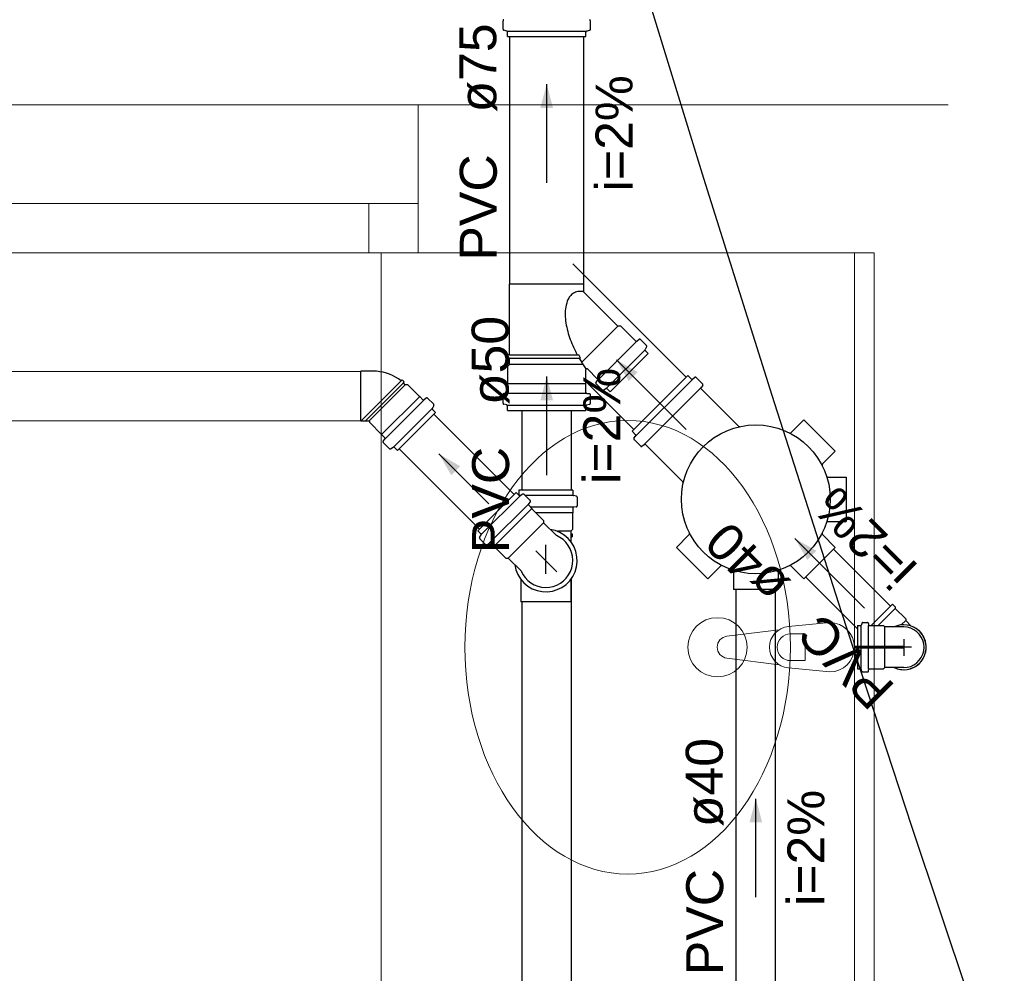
# Model space of a CAD drawing. Header units: millimetres. Extents: x -27714 to -5776, y 5810 to 9208.
# Tile 36 of 247: x -25608.6 to -25604.6, y 7031.42 to 7035.29. Entities that reach past the tile are written whole.
import ezdxf

# ---------------------------------------------------------------- set-up
doc = ezdxf.new("R2010")
doc.units = ezdxf.units.MM
for name, color, linetype, lineweight in [('CV-Condutos', 1, 'Continuous', 13), ('Nível 1', 2, 'Continuous', 60), ('TQ-Condutos', 3, 'Continuous', 30), ('TQ-Textos conduto', 7, 'Continuous', 25)]:
    doc.layers.add(name, color=color, linetype=linetype, lineweight=lineweight)
for name, color, linetype in [('CV-Sentido conduto', 9, 'Continuous'), ('HIDRO', 5, 'Continuous'), ('Simbolos', 5, 'Continuous'), ('Simbolos_int', 2, 'Continuous'), ('TEXTO', 7, 'Continuous'), ('TEXTO @ 100', 7, 'Continuous'), ('TEXTO @ 200', 7, 'Continuous'), ('TEXTO @ 25', 7, 'Continuous'), ('TQ-Sentido conduto', 9, 'Continuous')]:
    doc.layers.add(name, color=color, linetype=linetype)
doc.styles.add('Arial', font='arial.ttf')

# ---------------------------------------------------------------- blocks, each defined once
blk = doc.blocks.new('SIMBOLO NOMENCLATURA')
at = {"linetype": 'Continuous'}
blk.add_circle((-30, 0), 30, dxfattribs=at)
blk = doc.blocks.new('*U147')
at = {"layer": 'TEXTO @ 100', "linetype": 'Continuous', "xscale": 20, "yscale": 20, "zscale": 20}
blk.add_blockref('SIMBOLO NOMENCLATURA', (-25314.2283, 7009.9176), dxfattribs=at)
at = {"layer": 'TEXTO @ 200', "linetype": 'Continuous', "xscale": 40, "yscale": 40, "zscale": 40}
blk.add_blockref('SIMBOLO NOMENCLATURA', (-25314.2283, 7009.9176), dxfattribs=at)
at = {"layer": 'TEXTO @ 25', "linetype": 'Continuous', "xscale": 5, "yscale": 5, "zscale": 5}
blk.add_blockref('SIMBOLO NOMENCLATURA', (-25314.2283, 7009.9176), dxfattribs=at)
blk = doc.blocks.new('*U151')
at = {"layer": 'TEXTO @ 100', "linetype": 'Continuous', "xscale": 20, "yscale": 20, "zscale": 20}
blk.add_blockref('SIMBOLO NOMENCLATURA', (-25312.5642, 7079.2502), dxfattribs=at)
at = {"layer": 'TEXTO @ 200', "linetype": 'Continuous', "xscale": 40, "yscale": 40, "zscale": 40}
blk.add_blockref('SIMBOLO NOMENCLATURA', (-25312.5642, 7079.2502), dxfattribs=at)
at = {"layer": 'TEXTO @ 25', "linetype": 'Continuous', "xscale": 5, "yscale": 5, "zscale": 5}
blk.add_blockref('SIMBOLO NOMENCLATURA', (-25312.5642, 7079.2502), dxfattribs=at)
blk = doc.blocks.new('*U155')
at = {"layer": 'TEXTO @ 200', "linetype": 'Continuous', "xscale": 40, "yscale": 40, "zscale": 40}
blk.add_blockref('SIMBOLO NOMENCLATURA', (-23654.5269, 7584.9791), dxfattribs=at)
blk = doc.blocks.new('*U159')
at = {"layer": 'TEXTO @ 200', "linetype": 'Continuous', "xscale": 40, "yscale": 40, "zscale": 40}
blk.add_blockref('SIMBOLO NOMENCLATURA', (-23783.0676, 7189.4887), dxfattribs=at)

msp = doc.modelspace()

# ---------------------------------------------------------------- hatches: boundary and pattern name
at = {"layer": 'CV-Sentido conduto', "linetype": 'Continuous'}
msp.add_hatch(color=256, dxfattribs=at).paths.add_polyline_path([(-25606.8954, 7033.5279), (-25606.8454, 7033.4413), (-25606.8088, 7033.4779)])
at = {"layer": 'TQ-Sentido conduto', "linetype": 'Continuous'}
for points in [[(-25606.4582, 7035.028), (-25606.4841, 7034.9314), (-25606.4324, 7034.9314)], [(-25606.1754, 7033.9095), (-25606.1254, 7033.8229), (-25606.0888, 7033.8595)], [(-25606.4582, 7033.8415), (-25606.4841, 7033.7449), (-25606.4324, 7033.7449)], [(-25605.4511, 7033.1852), (-25605.4011, 7033.0986), (-25605.3645, 7033.1352)], [(-25605.6097, 7032.1296), (-25605.6356, 7032.033), (-25605.5838, 7032.033)]]:
    msp.add_hatch(color=256, dxfattribs=at).paths.add_polyline_path(points)

# ---------------------------------------------------------------- linework, layer by layer
at = {"color": 7, "linetype": 'Continuous', "lineweight": 0}
for p, q in [((-25606.9797, 7034.9438), (-25622.5885, 7034.9438)), ((-25606.9797, 7034.3438), (-25606.9797, 7034.9438)), ((-25604.8297, 7034.9438), (-25606.9797, 7034.9438)), ((-25606.9797, 7034.3438), (-25606.9797, 7034.9438)), ((-25606.9797, 7034.5438), (-25616.1797, 7034.5438)), ((-25607.1797, 7034.5438), (-25607.1797, 7034.3438)), ((-25607.1297, 7019.9038), (-25607.1297, 7034.3438)), ((-25605.2097, 7019.9038), (-25605.2097, 7034.3438)), ((-25605.1297, 7019.9038), (-25605.1297, 7034.3438))]:
    msp.add_line(p, q, dxfattribs=at)
at = {"color": 83, "linetype": 'Continuous', "lineweight": 0}
msp.add_lwpolyline([(-25618.0297, 7034.3438), (-25618.0297, 7013.5438), (-25605.1297, 7013.5438), (-25605.1297, 7034.3438)], close=True, dxfattribs=at)
at = {"color": 7, "linetype": 'Continuous', "lineweight": 0}
for points in [[(-25618.0297, 7034.3438), (-25605.1297, 7034.3438)], [(-25605.1297, 7034.3038), (-25605.1297, 7013.5438)]]:
    msp.add_lwpolyline(points, dxfattribs=at)
at = {"layer": 'CV-Condutos'}
for p, q in [((-25607.2121, 7033.8622), (-25615.2343, 7033.8622)), ((-25606.5899, 7033.3639), (-25606.9159, 7033.6898)), ((-25607.2121, 7033.6622), (-25615.2162, 7033.6622)), ((-25606.7313, 7033.2224), (-25607.0573, 7033.5484))]:
    msp.add_line(p, q, dxfattribs=at)
at = {"layer": 'CV-Sentido conduto'}
msp.add_lwpolyline([(-25606.6926, 7033.3251), (-25606.8954, 7033.5279)], dxfattribs=at)
at = {"layer": 'HIDRO', "linetype": 'Continuous', "lineweight": 0}
for p, q in [((-25605.4775, 7032.8278), (-25605.3097, 7032.8438)), ((-25605.7273, 7032.7882), (-25605.5156, 7032.8147)), ((-25605.4093, 7032.7982), (-25605.4688, 7032.7982)), ((-25605.4093, 7032.6894), (-25605.4093, 7032.7982)), ((-25605.5156, 7032.6729), (-25605.7273, 7032.6994)), ((-25605.4688, 7032.6894), (-25605.4093, 7032.6894)), ((-25605.3097, 7032.6438), (-25605.4775, 7032.6598))]:
    msp.add_line(p, q, dxfattribs=at)
msp.add_circle((-25605.7653, 7032.7438), 0.12, dxfattribs=at)
for centre, radius, start, end in [((-25605.3097, 7032.7438), 0.1, 270, 90), ((-25605.4699, 7032.7438), 0.0843, 95.1696, 264.8304), ((-25605.7217, 7032.7438), 0.0447, 97.1389, 262.8611), ((-25605.4688, 7032.7438), 0.0544, 90, 270)]:
    msp.add_arc(centre, radius, start, end, dxfattribs=at)
msp.add_ellipse((-25606.1297, 7032.7438), major_axis=(0, -0.92), ratio=0.717391, dxfattribs=at)
at = {"layer": 'Nível 1'}
msp.add_line((-25605.2097, 7032.7438), (-25605.0097, 7032.7438), dxfattribs=at)
at = {"layer": 'Simbolos'}
for p, q in [((-25606.6354, 7035.2502), (-25606.6354, 7035.2852)), ((-25606.281, 7035.2502), (-25606.281, 7035.2852)), ((-25606.6204, 7035.2431), (-25606.6325, 7035.2463)), ((-25606.6174, 7035.221), (-25606.6174, 7035.2392)), ((-25606.299, 7035.221), (-25606.299, 7035.2392)), ((-25606.2961, 7035.2431), (-25606.284, 7035.2463)), ((-25606.6174, 7035.221), (-25606.299, 7035.221)), ((-25606.6092, 7033.9297), (-25606.6092, 7034.2163)), ((-25606.3072, 7034.2163), (-25606.6092, 7034.2163)), ((-25606.3072, 7034.1847), (-25606.3072, 7034.2163)), ((-25606.1692, 7034.0467), (-25606.3072, 7034.1847)), ((-25606.1578, 7034.0467), (-25606.1692, 7034.0467)), ((-25606.0971, 7033.9859), (-25606.1578, 7034.0467)), ((-25606.0836, 7033.9925), (-25606.0917, 7033.9857)), ((-25606.0534, 7033.9674), (-25606.0782, 7033.9922)), ((-25606.0528, 7033.9626), (-25606.059, 7033.9519)), ((-25606.6092, 7033.9297), (-25606.6152, 7033.9292)), ((-25606.6152, 7033.9175), (-25606.6152, 7033.9292)), ((-25606.2007, 7033.7801), (-25606.046, 7033.9348)), ((-25606.046, 7033.9348), (-25606.0583, 7033.9471)), ((-25606.6164, 7033.8833), (-25606.6092, 7033.8905)), ((-25606.6164, 7033.8123), (-25606.6164, 7033.8833)), ((-25606.6092, 7033.9169), (-25606.6152, 7033.9175)), ((-25606.6092, 7033.8905), (-25606.6092, 7033.9169)), ((-25607.1623, 7033.8636), (-25607.2121, 7033.8636)), ((-25606.3, 7033.8123), (-25606.3, 7033.8698)), ((-25606.2518, 7033.8312), (-25606.2932, 7033.8726)), ((-25606.1118, 7033.6196), (-25605.8855, 7033.8459)), ((-25605.8855, 7033.8459), (-25605.8713, 7033.8317)), ((-25607.0488, 7033.8247), (-25607.0442, 7033.8286)), ((-25607.0359, 7033.8203), (-25607.0442, 7033.8286)), ((-25607.0398, 7033.8157), (-25607.0359, 7033.8203)), ((-25607.0324, 7033.8083), (-25607.0398, 7033.8157)), ((-25607.0222, 7033.8083), (-25607.0324, 7033.8083)), ((-25606.9747, 7033.7608), (-25607.0222, 7033.8083)), ((-25606.6174, 7033.7774), (-25606.6174, 7033.8113)), ((-25606.299, 7033.8113), (-25606.3, 7033.8123)), ((-25606.299, 7033.7774), (-25606.299, 7033.8113)), ((-25606.2584, 7033.8177), (-25606.2516, 7033.8258)), ((-25606.2333, 7033.7875), (-25606.2581, 7033.8123)), ((-25605.8577, 7033.8384), (-25605.8659, 7033.8315)), ((-25605.8523, 7033.8381), (-25605.8253, 7033.8112)), ((-25605.8251, 7033.8058), (-25605.832, 7033.7975)), ((-25606.9736, 7033.7608), (-25606.9747, 7033.7608)), ((-25606.9603, 7033.7476), (-25606.9736, 7033.7608)), ((-25606.6354, 7033.7335), (-25606.6354, 7033.7685)), ((-25606.6211, 7033.7734), (-25606.6318, 7033.7725)), ((-25606.2954, 7033.7734), (-25606.2847, 7033.7725)), ((-25606.281, 7033.7335), (-25606.281, 7033.7685)), ((-25606.2285, 7033.7869), (-25606.2178, 7033.7931)), ((-25606.2007, 7033.7801), (-25606.213, 7033.7924)), ((-25605.8317, 7033.7921), (-25605.68, 7033.6404)), ((-25606.9469, 7033.7541), (-25606.9549, 7033.7473)), ((-25606.9167, 7033.7291), (-25606.9414, 7033.7539)), ((-25606.916, 7033.7243), (-25606.9222, 7033.7136)), ((-25606.6204, 7033.7264), (-25606.6325, 7033.7297)), ((-25606.6174, 7033.7043), (-25606.6174, 7033.7225)), ((-25606.299, 7033.7043), (-25606.299, 7033.7225)), ((-25606.2961, 7033.7264), (-25606.284, 7033.7297)), ((-25606.9092, 7033.6965), (-25607.0639, 7033.5418)), ((-25606.9092, 7033.6965), (-25606.9215, 7033.7088)), ((-25606.6174, 7033.7043), (-25606.299, 7033.7043)), ((-25607.1798, 7033.6608), (-25607.2121, 7033.6608)), ((-25607.1758, 7033.6548), (-25607.1758, 7033.6569)), ((-25607.1283, 7033.6072), (-25607.1758, 7033.6548)), ((-25605.4664, 7033.6144), (-25605.4145, 7033.6663)), ((-25605.4664, 7033.6144), (-25605.4145, 7033.6663)), ((-25605.4145, 7033.6663), (-25605.2873, 7033.539)), ((-25605.4145, 7033.6663), (-25605.2873, 7033.539)), ((-25607.1283, 7033.6061), (-25607.1283, 7033.6072)), ((-25607.1151, 7033.5929), (-25607.1283, 7033.6061)), ((-25606.1118, 7033.6196), (-25606.0976, 7033.6054)), ((-25606.1043, 7033.5918), (-25606.0974, 7033.6)), ((-25607.1216, 7033.5794), (-25607.1148, 7033.5875)), ((-25607.0966, 7033.5492), (-25607.1213, 7033.574)), ((-25606.104, 7033.5864), (-25606.077, 7033.5594)), ((-25606.0716, 7033.5592), (-25606.0634, 7033.5661)), ((-25606.058, 7033.5658), (-25605.9063, 7033.4141)), ((-25607.0917, 7033.5486), (-25607.0811, 7033.5547)), ((-25607.0639, 7033.5418), (-25607.0763, 7033.5541)), ((-25605.3391, 7033.4871), (-25605.2873, 7033.539)), ((-25605.3391, 7033.4871), (-25605.2873, 7033.539)), ((-25605.3171, 7033.4338), (-25605.2437, 7033.4338)), ((-25605.3171, 7033.4338), (-25605.2437, 7033.4338)), ((-25605.2437, 7033.4338), (-25605.2437, 7033.2538)), ((-25605.2437, 7033.4338), (-25605.2437, 7033.2538)), ((-25606.5824, 7033.3714), (-25606.7371, 7033.2166)), ((-25606.5824, 7033.3714), (-25606.5701, 7033.359)), ((-25606.3524, 7033.3804), (-25606.5712, 7033.3804)), ((-25606.5712, 7033.3804), (-25606.5712, 7033.363)), ((-25606.5546, 7033.3646), (-25606.5653, 7033.3584)), ((-25606.5498, 7033.3639), (-25606.525, 7033.3391)), ((-25606.3524, 7033.3804), (-25606.3524, 7033.363)), ((-25606.5248, 7033.3337), (-25606.5315, 7033.3256)), ((-25606.5313, 7033.3202), (-25606.5181, 7033.307)), ((-25606.3375, 7033.356), (-25606.3494, 7033.3591)), ((-25606.3346, 7033.3521), (-25606.3346, 7033.317)), ((-25606.5181, 7033.307), (-25606.5181, 7033.3059)), ((-25606.5181, 7033.3059), (-25606.4706, 7033.2584)), ((-25606.3524, 7033.2894), (-25606.3532, 7033.2886)), ((-25606.3532, 7033.2886), (-25606.3532, 7033.2214)), ((-25606.3524, 7033.3081), (-25606.3524, 7033.2894)), ((-25606.3382, 7033.313), (-25606.3487, 7033.3121)), ((-25606.4706, 7033.2584), (-25606.4706, 7033.2482)), ((-25606.4706, 7033.2482), (-25606.4191, 7033.1967)), ((-25605.3171, 7033.2538), (-25605.2437, 7033.2538)), ((-25605.3171, 7033.2538), (-25605.2437, 7033.2538)), ((-25606.7371, 7033.2166), (-25606.7248, 7033.2043)), ((-25606.3532, 7033.2214), (-25606.3604, 7033.2142)), ((-25606.3604, 7033.2142), (-25606.3604, 7033.1728)), ((-25606.3604, 7033.2038), (-25606.3544, 7033.2033)), ((-25606.3544, 7033.2033), (-25606.3544, 7033.1916)), ((-25605.8803, 7033.2005), (-25605.9321, 7033.1487)), ((-25605.3391, 7033.2005), (-25605.2873, 7033.1487)), ((-25605.3391, 7033.2005), (-25605.2873, 7033.1487)), ((-25606.7303, 7033.1888), (-25606.7242, 7033.1995)), ((-25606.7297, 7033.184), (-25606.7049, 7033.1592)), ((-25606.6995, 7033.159), (-25606.6914, 7033.1658)), ((-25606.686, 7033.1655), (-25606.6728, 7033.1523)), ((-25606.3604, 7033.191), (-25606.3544, 7033.1916)), ((-25606.6728, 7033.1523), (-25606.6716, 7033.1523)), ((-25606.6716, 7033.1523), (-25606.6241, 7033.1048)), ((-25605.8049, 7033.0214), (-25605.9321, 7033.1487)), ((-25605.2873, 7033.1487), (-25605.4145, 7033.0214)), ((-25605.2873, 7033.1487), (-25605.4145, 7033.0214)), ((-25606.6241, 7033.1048), (-25606.614, 7033.1048)), ((-25606.614, 7033.1048), (-25606.5625, 7033.0533)), ((-25605.753, 7033.0732), (-25605.8049, 7033.0214)), ((-25605.6997, 7033.0512), (-25605.6997, 7032.9778)), ((-25605.6997, 7033.0512), (-25605.6997, 7032.9778)), ((-25605.5197, 7033.0512), (-25605.5197, 7032.9778)), ((-25605.5197, 7033.0512), (-25605.5197, 7032.9778)), ((-25605.4664, 7033.0732), (-25605.4145, 7033.0214)), ((-25605.4664, 7033.0732), (-25605.4145, 7033.0214)), ((-25606.5632, 7033.0192), (-25606.5632, 7032.9284)), ((-25606.3604, 7033.0192), (-25606.3604, 7032.9284)), ((-25605.5197, 7032.9778), (-25605.6997, 7032.9778)), ((-25605.5197, 7032.9778), (-25605.6997, 7032.9778)), ((-25605.0555, 7032.9186), (-25605.1421, 7032.832)), ((-25605.0555, 7032.9186), (-25605.0442, 7032.9073)), ((-25605.0442, 7032.9073), (-25605.0442, 7032.9016)), ((-25605.0442, 7032.9016), (-25605.0018, 7032.8592)), ((-25605.1798, 7032.8411), (-25605.1814, 7032.835)), ((-25605.1759, 7032.844), (-25605.1568, 7032.844)), ((-25605.1528, 7032.8404), (-25605.1524, 7032.8357)), ((-25605.0018, 7032.8592), (-25605.0018, 7032.8524)), ((-25604.979, 7032.8297), (-25605.0018, 7032.8524)), ((-25605.1977, 7032.832), (-25605.1977, 7032.6556)), ((-25605.1977, 7032.832), (-25605.1853, 7032.832)), ((-25605.1485, 7032.832), (-25605.0917, 7032.832)), ((-25605.0917, 7032.832), (-25605.0859, 7032.8262)), ((-25605.0488, 7032.8262), (-25605.0859, 7032.8262)), ((-25605.0097, 7032.8262), (-25605.0488, 7032.8262)), ((-25605.1977, 7032.6556), (-25605.1853, 7032.6556)), ((-25605.1798, 7032.6466), (-25605.1814, 7032.6527)), ((-25605.1759, 7032.6436), (-25605.1568, 7032.6436)), ((-25605.1528, 7032.6473), (-25605.1524, 7032.652)), ((-25605.1485, 7032.6556), (-25605.0917, 7032.6556)), ((-25605.0917, 7032.6556), (-25605.0859, 7032.6614)), ((-25605.0488, 7032.6614), (-25605.0859, 7032.6614)), ((-25605.0097, 7032.6614), (-25605.0488, 7032.6614))]:
    msp.add_line(p, q, dxfattribs=at)
for points in [[(-25606.6318, 7035.2892), (-25606.6324, 7035.289), (-25606.6331, 7035.2888), (-25606.6336, 7035.2885), (-25606.6342, 7035.2881), (-25606.6346, 7035.2876), (-25606.635, 7035.2871), (-25606.6352, 7035.2865), (-25606.6354, 7035.2858), (-25606.6354, 7035.2852)], [(-25606.281, 7035.2852), (-25606.2811, 7035.2858), (-25606.2813, 7035.2865), (-25606.2815, 7035.2871), (-25606.2819, 7035.2876), (-25606.2823, 7035.2881), (-25606.2828, 7035.2885), (-25606.2834, 7035.2888), (-25606.284, 7035.289), (-25606.2847, 7035.2892)], [(-25606.6354, 7035.2502), (-25606.6354, 7035.2496), (-25606.6353, 7035.249), (-25606.6351, 7035.2485), (-25606.6348, 7035.248), (-25606.6344, 7035.2475), (-25606.634, 7035.2471), (-25606.6335, 7035.2468), (-25606.633, 7035.2465), (-25606.6325, 7035.2463)], [(-25606.6174, 7035.2392), (-25606.6175, 7035.2398), (-25606.6176, 7035.2404), (-25606.6178, 7035.2409), (-25606.6181, 7035.2414), (-25606.6184, 7035.2419), (-25606.6189, 7035.2423), (-25606.6193, 7035.2426), (-25606.6199, 7035.2429), (-25606.6204, 7035.2431)], [(-25606.2961, 7035.2431), (-25606.2966, 7035.2429), (-25606.2971, 7035.2426), (-25606.2976, 7035.2423), (-25606.298, 7035.2419), (-25606.2984, 7035.2414), (-25606.2987, 7035.2409), (-25606.2989, 7035.2404), (-25606.299, 7035.2398), (-25606.299, 7035.2392)], [(-25606.284, 7035.2463), (-25606.2835, 7035.2465), (-25606.2829, 7035.2468), (-25606.2825, 7035.2471), (-25606.282, 7035.2475), (-25606.2817, 7035.248), (-25606.2814, 7035.2485), (-25606.2812, 7035.249), (-25606.2811, 7035.2496), (-25606.281, 7035.2502)], [(-25606.0971, 7033.9859), (-25606.0966, 7033.9855), (-25606.096, 7033.9852), (-25606.0954, 7033.9849), (-25606.0948, 7033.9848), (-25606.0941, 7033.9847), (-25606.0935, 7033.9848), (-25606.0928, 7033.985), (-25606.0922, 7033.9853), (-25606.0917, 7033.9857)], [(-25606.0782, 7033.9922), (-25606.0787, 7033.9926), (-25606.0793, 7033.993), (-25606.0799, 7033.9932), (-25606.0805, 7033.9934), (-25606.0812, 7033.9934), (-25606.0818, 7033.9933), (-25606.0825, 7033.9931), (-25606.0831, 7033.9928), (-25606.0836, 7033.9924)], [(-25606.0528, 7033.9626), (-25606.0525, 7033.9631), (-25606.0523, 7033.9637), (-25606.0523, 7033.9643), (-25606.0522, 7033.9649), (-25606.0523, 7033.9654), (-25606.0525, 7033.966), (-25606.0527, 7033.9665), (-25606.053, 7033.967), (-25606.0534, 7033.9675)], [(-25606.0589, 7033.9519), (-25606.0592, 7033.9514), (-25606.0594, 7033.9509), (-25606.0595, 7033.9503), (-25606.0595, 7033.9497), (-25606.0594, 7033.9491), (-25606.0592, 7033.9486), (-25606.059, 7033.948), (-25606.0587, 7033.9476), (-25606.0583, 7033.9471)], [(-25607.0488, 7033.8248), (-25607.0599, 7033.8326), (-25607.0715, 7033.8396), (-25607.0835, 7033.8458), (-25607.096, 7033.8511), (-25607.1088, 7033.8555), (-25607.122, 7033.859), (-25607.1353, 7033.8615), (-25607.1487, 7033.8631), (-25607.1623, 7033.8637)], [(-25606.2932, 7033.8726), (-25606.2936, 7033.873), (-25606.294, 7033.8732), (-25606.2945, 7033.8735), (-25606.295, 7033.8736), (-25606.2955, 7033.8737), (-25606.296, 7033.8738), (-25606.2966, 7033.8737), (-25606.2971, 7033.8736), (-25606.2976, 7033.8735), (-25606.298, 7033.8732), (-25606.2985, 7033.873), (-25606.2989, 7033.8726), (-25606.2992, 7033.8722), (-25606.2995, 7033.8718), (-25606.2997, 7033.8713), (-25606.2999, 7033.8708), (-25606.3, 7033.8703), (-25606.3, 7033.8698)], [(-25605.8523, 7033.8381), (-25605.8528, 7033.8386), (-25605.8534, 7033.8389), (-25605.854, 7033.8391), (-25605.8546, 7033.8393), (-25605.8553, 7033.8393), (-25605.8559, 7033.8392), (-25605.8566, 7033.839), (-25605.8572, 7033.8388), (-25605.8577, 7033.8384)], [(-25606.2583, 7033.8178), (-25606.2587, 7033.8172), (-25606.259, 7033.8166), (-25606.2592, 7033.816), (-25606.2593, 7033.8153), (-25606.2592, 7033.8147), (-25606.2591, 7033.814), (-25606.2589, 7033.8134), (-25606.2585, 7033.8129), (-25606.2581, 7033.8124)], [(-25606.2516, 7033.8258), (-25606.2512, 7033.8263), (-25606.2509, 7033.8269), (-25606.2507, 7033.8276), (-25606.2506, 7033.8282), (-25606.2507, 7033.8289), (-25606.2508, 7033.8295), (-25606.251, 7033.8301), (-25606.2514, 7033.8307), (-25606.2518, 7033.8312)], [(-25605.8713, 7033.8317), (-25605.8708, 7033.8313), (-25605.8703, 7033.831), (-25605.8697, 7033.8307), (-25605.869, 7033.8306), (-25605.8684, 7033.8305), (-25605.8677, 7033.8306), (-25605.8671, 7033.8308), (-25605.8665, 7033.8311), (-25605.8659, 7033.8315)], [(-25605.8251, 7033.8058), (-25605.8247, 7033.8063), (-25605.8244, 7033.8069), (-25605.8242, 7033.8075), (-25605.8242, 7033.8082), (-25605.8242, 7033.8088), (-25605.8243, 7033.8095), (-25605.8246, 7033.8101), (-25605.8249, 7033.8107), (-25605.8253, 7033.8112)], [(-25606.6318, 7033.7725), (-25606.6324, 7033.7724), (-25606.6331, 7033.7722), (-25606.6336, 7033.7718), (-25606.6342, 7033.7714), (-25606.6346, 7033.771), (-25606.635, 7033.7704), (-25606.6352, 7033.7698), (-25606.6354, 7033.7692), (-25606.6354, 7033.7685)], [(-25606.6211, 7033.7734), (-25606.6204, 7033.7735), (-25606.6198, 7033.7738), (-25606.6192, 7033.7741), (-25606.6187, 7033.7745), (-25606.6183, 7033.775), (-25606.6179, 7033.7755), (-25606.6177, 7033.7761), (-25606.6175, 7033.7768), (-25606.6174, 7033.7774)], [(-25606.299, 7033.7774), (-25606.299, 7033.7768), (-25606.2988, 7033.7761), (-25606.2986, 7033.7755), (-25606.2982, 7033.775), (-25606.2978, 7033.7745), (-25606.2972, 7033.7741), (-25606.2967, 7033.7738), (-25606.296, 7033.7735), (-25606.2954, 7033.7734)], [(-25606.281, 7033.7685), (-25606.2811, 7033.7692), (-25606.2813, 7033.7698), (-25606.2815, 7033.7704), (-25606.2819, 7033.771), (-25606.2823, 7033.7714), (-25606.2828, 7033.7718), (-25606.2834, 7033.7722), (-25606.284, 7033.7724), (-25606.2847, 7033.7725)], [(-25606.2333, 7033.7876), (-25606.2329, 7033.7872), (-25606.2324, 7033.7869), (-25606.2318, 7033.7866), (-25606.2313, 7033.7865), (-25606.2307, 7033.7864), (-25606.2301, 7033.7864), (-25606.2296, 7033.7865), (-25606.229, 7033.7867), (-25606.2285, 7033.7869)], [(-25606.213, 7033.7924), (-25606.2134, 7033.7928), (-25606.2139, 7033.7931), (-25606.2145, 7033.7933), (-25606.215, 7033.7935), (-25606.2156, 7033.7936), (-25606.2162, 7033.7936), (-25606.2168, 7033.7935), (-25606.2173, 7033.7933), (-25606.2178, 7033.793)], [(-25605.832, 7033.7975), (-25605.8324, 7033.797), (-25605.8326, 7033.7964), (-25605.8328, 7033.7958), (-25605.8329, 7033.7951), (-25605.8329, 7033.7944), (-25605.8327, 7033.7938), (-25605.8325, 7033.7932), (-25605.8322, 7033.7926), (-25605.8317, 7033.7921)], [(-25606.9603, 7033.7476), (-25606.9598, 7033.7472), (-25606.9593, 7033.7468), (-25606.9587, 7033.7466), (-25606.958, 7033.7465), (-25606.9574, 7033.7464), (-25606.9567, 7033.7465), (-25606.9561, 7033.7467), (-25606.9555, 7033.747), (-25606.9549, 7033.7474)], [(-25606.9414, 7033.7539), (-25606.942, 7033.7543), (-25606.9425, 7033.7546), (-25606.9431, 7033.7549), (-25606.9438, 7033.755), (-25606.9444, 7033.755), (-25606.9451, 7033.755), (-25606.9457, 7033.7548), (-25606.9463, 7033.7545), (-25606.9468, 7033.7541)], [(-25606.916, 7033.7243), (-25606.9158, 7033.7248), (-25606.9156, 7033.7253), (-25606.9155, 7033.7259), (-25606.9155, 7033.7265), (-25606.9156, 7033.7271), (-25606.9157, 7033.7276), (-25606.916, 7033.7282), (-25606.9163, 7033.7287), (-25606.9167, 7033.7291)], [(-25606.6354, 7033.7335), (-25606.6354, 7033.7329), (-25606.6353, 7033.7324), (-25606.6351, 7033.7318), (-25606.6348, 7033.7313), (-25606.6344, 7033.7308), (-25606.634, 7033.7304), (-25606.6335, 7033.7301), (-25606.633, 7033.7298), (-25606.6325, 7033.7296)], [(-25606.6174, 7033.7225), (-25606.6175, 7033.7231), (-25606.6176, 7033.7237), (-25606.6178, 7033.7242), (-25606.6181, 7033.7247), (-25606.6184, 7033.7252), (-25606.6189, 7033.7256), (-25606.6193, 7033.7259), (-25606.6199, 7033.7262), (-25606.6204, 7033.7264)], [(-25606.2961, 7033.7264), (-25606.2966, 7033.7262), (-25606.2971, 7033.7259), (-25606.2976, 7033.7256), (-25606.298, 7033.7252), (-25606.2984, 7033.7247), (-25606.2987, 7033.7242), (-25606.2989, 7033.7237), (-25606.299, 7033.7231), (-25606.299, 7033.7225)], [(-25606.284, 7033.7296), (-25606.2835, 7033.7298), (-25606.2829, 7033.7301), (-25606.2825, 7033.7304), (-25606.282, 7033.7308), (-25606.2817, 7033.7313), (-25606.2814, 7033.7318), (-25606.2812, 7033.7324), (-25606.2811, 7033.7329), (-25606.281, 7033.7335)], [(-25606.9222, 7033.7136), (-25606.9224, 7033.7131), (-25606.9226, 7033.7125), (-25606.9227, 7033.712), (-25606.9227, 7033.7114), (-25606.9226, 7033.7108), (-25606.9225, 7033.7102), (-25606.9222, 7033.7097), (-25606.9219, 7033.7092), (-25606.9215, 7033.7088)], [(-25607.1758, 7033.6568), (-25607.1759, 7033.6575), (-25607.176, 7033.6582), (-25607.1763, 7033.6588), (-25607.1767, 7033.6594), (-25607.1772, 7033.6599), (-25607.1778, 7033.6603), (-25607.1784, 7033.6606), (-25607.1791, 7033.6608), (-25607.1798, 7033.6608)], [(-25605.68, 7033.6404), (-25605.6795, 7033.64), (-25605.679, 7033.6396), (-25605.6784, 7033.6392), (-25605.6778, 7033.639), (-25605.6771, 7033.6388), (-25605.6765, 7033.6387), (-25605.6758, 7033.6386), (-25605.6752, 7033.6387), (-25605.6745, 7033.6388)], [(-25606.0974, 7033.6), (-25606.097, 7033.6006), (-25606.0967, 7033.6012), (-25606.0965, 7033.6018), (-25606.0964, 7033.6025), (-25606.0965, 7033.6031), (-25606.0966, 7033.6038), (-25606.0968, 7033.6044), (-25606.0972, 7033.6049), (-25606.0976, 7033.6054)], [(-25605.4734, 7033.6133), (-25605.4726, 7033.6129), (-25605.4718, 7033.6127), (-25605.471, 7033.6126), (-25605.4701, 7033.6126), (-25605.4693, 7033.6128), (-25605.4685, 7033.613), (-25605.4678, 7033.6134), (-25605.4671, 7033.6138), (-25605.4664, 7033.6144)], [(-25607.1216, 7033.5794), (-25607.122, 7033.5788), (-25607.1222, 7033.5783), (-25607.1224, 7033.5776), (-25607.1225, 7033.577), (-25607.1225, 7033.5763), (-25607.1223, 7033.5757), (-25607.1221, 7033.575), (-25607.1218, 7033.5745), (-25607.1213, 7033.574)], [(-25607.1148, 7033.5875), (-25607.1144, 7033.588), (-25607.1142, 7033.5886), (-25607.114, 7033.5892), (-25607.1139, 7033.5899), (-25607.1139, 7033.5905), (-25607.1141, 7033.5912), (-25607.1143, 7033.5918), (-25607.1146, 7033.5924), (-25607.1151, 7033.5929)], [(-25606.1043, 7033.5918), (-25606.1046, 7033.5913), (-25606.1049, 7033.5907), (-25606.1051, 7033.59), (-25606.1052, 7033.5894), (-25606.1052, 7033.5887), (-25606.105, 7033.5881), (-25606.1048, 7033.5875), (-25606.1045, 7033.5869), (-25606.104, 7033.5864)], [(-25606.077, 7033.5594), (-25606.0765, 7033.559), (-25606.076, 7033.5587), (-25606.0754, 7033.5584), (-25606.0747, 7033.5583), (-25606.0741, 7033.5583), (-25606.0734, 7033.5583), (-25606.0728, 7033.5585), (-25606.0722, 7033.5588), (-25606.0716, 7033.5592)], [(-25606.058, 7033.5658), (-25606.0585, 7033.5663), (-25606.0591, 7033.5666), (-25606.0597, 7033.5668), (-25606.0603, 7033.567), (-25606.061, 7033.567), (-25606.0617, 7033.5669), (-25606.0623, 7033.5667), (-25606.0629, 7033.5665), (-25606.0634, 7033.5661)], [(-25607.0966, 7033.5492), (-25607.0961, 7033.5488), (-25607.0956, 7033.5485), (-25607.0951, 7033.5483), (-25607.0945, 7033.5481), (-25607.094, 7033.548), (-25607.0934, 7033.548), (-25607.0928, 7033.5481), (-25607.0923, 7033.5483), (-25607.0917, 7033.5486)], [(-25607.0763, 7033.5541), (-25607.0767, 7033.5544), (-25607.0772, 7033.5548), (-25607.0777, 7033.555), (-25607.0783, 7033.5552), (-25607.0788, 7033.5552), (-25607.0794, 7033.5552), (-25607.08, 7033.5551), (-25607.0806, 7033.555), (-25607.0811, 7033.5547)], [(-25605.3391, 7033.4871), (-25605.3397, 7033.4865), (-25605.3401, 7033.4858), (-25605.3405, 7033.485), (-25605.3407, 7033.4842), (-25605.3409, 7033.4834), (-25605.3409, 7033.4826), (-25605.3408, 7033.4817), (-25605.3406, 7033.4809), (-25605.3403, 7033.4802)], [(-25605.9047, 7033.4086), (-25605.9046, 7033.4093), (-25605.9045, 7033.4099), (-25605.9046, 7033.4106), (-25605.9047, 7033.4112), (-25605.9049, 7033.4119), (-25605.9051, 7033.4125), (-25605.9055, 7033.4131), (-25605.9059, 7033.4136), (-25605.9063, 7033.4141)], [(-25605.3228, 7033.438), (-25605.3224, 7033.4372), (-25605.322, 7033.4365), (-25605.3215, 7033.4358), (-25605.3209, 7033.4352), (-25605.3202, 7033.4347), (-25605.3195, 7033.4344), (-25605.3187, 7033.4341), (-25605.3179, 7033.4339), (-25605.3171, 7033.4338)], [(-25606.5718, 7033.3608), (-25606.5717, 7033.361), (-25606.5716, 7033.3612), (-25606.5715, 7033.3615), (-25606.5714, 7033.3617), (-25606.5713, 7033.362), (-25606.5712, 7033.3622), (-25606.5712, 7033.3625), (-25606.5712, 7033.3627), (-25606.5712, 7033.363)], [(-25606.5498, 7033.3639), (-25606.5502, 7033.3643), (-25606.5507, 7033.3646), (-25606.5512, 7033.3648), (-25606.5518, 7033.365), (-25606.5524, 7033.3651), (-25606.5529, 7033.3651), (-25606.5535, 7033.365), (-25606.5541, 7033.3648), (-25606.5546, 7033.3646)], [(-25606.3524, 7033.363), (-25606.3523, 7033.3624), (-25606.3522, 7033.3619), (-25606.352, 7033.3613), (-25606.3517, 7033.3608), (-25606.3513, 7033.3604), (-25606.3509, 7033.3599), (-25606.3505, 7033.3596), (-25606.3499, 7033.3593), (-25606.3494, 7033.3591)], [(-25606.5701, 7033.3591), (-25606.5696, 7033.3587), (-25606.5691, 7033.3584), (-25606.5686, 7033.3581), (-25606.568, 7033.358), (-25606.5675, 7033.3579), (-25606.5669, 7033.3579), (-25606.5663, 7033.358), (-25606.5658, 7033.3582), (-25606.5652, 7033.3584)], [(-25606.5315, 7033.3257), (-25606.5319, 7033.3251), (-25606.5322, 7033.3245), (-25606.5324, 7033.3239), (-25606.5325, 7033.3232), (-25606.5324, 7033.3226), (-25606.5323, 7033.3219), (-25606.5321, 7033.3213), (-25606.5317, 7033.3208), (-25606.5313, 7033.3203)], [(-25606.5248, 7033.3337), (-25606.5244, 7033.3343), (-25606.5241, 7033.3348), (-25606.5239, 7033.3355), (-25606.5238, 7033.3361), (-25606.5239, 7033.3368), (-25606.524, 7033.3374), (-25606.5242, 7033.3381), (-25606.5246, 7033.3386), (-25606.525, 7033.3391)], [(-25606.3346, 7033.3521), (-25606.3346, 7033.3527), (-25606.3347, 7033.3532), (-25606.3349, 7033.3538), (-25606.3352, 7033.3543), (-25606.3356, 7033.3547), (-25606.336, 7033.3552), (-25606.3365, 7033.3555), (-25606.337, 7033.3558), (-25606.3375, 7033.356)], [(-25606.3487, 7033.3121), (-25606.3494, 7033.312), (-25606.35, 7033.3118), (-25606.3506, 7033.3115), (-25606.3511, 7033.3111), (-25606.3515, 7033.3106), (-25606.3519, 7033.31), (-25606.3521, 7033.3094), (-25606.3523, 7033.3088), (-25606.3524, 7033.3081)], [(-25606.3382, 7033.3131), (-25606.3376, 7033.3132), (-25606.3369, 7033.3134), (-25606.3364, 7033.3137), (-25606.3358, 7033.3141), (-25606.3354, 7033.3146), (-25606.335, 7033.3152), (-25606.3348, 7033.3158), (-25606.3346, 7033.3164), (-25606.3346, 7033.317)], [(-25605.3171, 7033.2538), (-25605.3179, 7033.2537), (-25605.3187, 7033.2536), (-25605.3195, 7033.2533), (-25605.3202, 7033.2529), (-25605.3209, 7033.2524), (-25605.3215, 7033.2518), (-25605.322, 7033.2512), (-25605.3224, 7033.2504), (-25605.3228, 7033.2497)], [(-25606.7242, 7033.1995), (-25606.7239, 7033.2), (-25606.7237, 7033.2006), (-25606.7237, 7033.2011), (-25606.7236, 7033.2017), (-25606.7237, 7033.2023), (-25606.7239, 7033.2029), (-25606.7241, 7033.2034), (-25606.7244, 7033.2039), (-25606.7248, 7033.2043)], [(-25605.8803, 7033.2005), (-25605.8797, 7033.2012), (-25605.8793, 7033.2019), (-25605.8789, 7033.2026), (-25605.8787, 7033.2034), (-25605.8785, 7033.2042), (-25605.8785, 7033.2051), (-25605.8786, 7033.2059), (-25605.8788, 7033.2067), (-25605.8792, 7033.2075)], [(-25605.3403, 7033.2075), (-25605.3406, 7033.2067), (-25605.3408, 7033.2059), (-25605.3409, 7033.2051), (-25605.3409, 7033.2042), (-25605.3407, 7033.2034), (-25605.3405, 7033.2026), (-25605.3401, 7033.2019), (-25605.3397, 7033.2012), (-25605.3391, 7033.2005)], [(-25606.7303, 7033.1888), (-25606.7306, 7033.1883), (-25606.7307, 7033.1878), (-25606.7308, 7033.1872), (-25606.7308, 7033.1866), (-25606.7308, 7033.186), (-25606.7306, 7033.1855), (-25606.7304, 7033.185), (-25606.73, 7033.1845), (-25606.7297, 7033.184)], [(-25606.686, 7033.1656), (-25606.6865, 7033.166), (-25606.6871, 7033.1663), (-25606.6877, 7033.1666), (-25606.6883, 7033.1667), (-25606.689, 7033.1667), (-25606.6896, 7033.1666), (-25606.6903, 7033.1665), (-25606.6909, 7033.1662), (-25606.6914, 7033.1658)], [(-25606.5625, 7033.0533), (-25606.5553, 7033.0392), (-25606.5461, 7033.0263), (-25606.5352, 7033.0149), (-25606.5227, 7033.0051), (-25606.5089, 7032.9973), (-25606.4942, 7032.9915), (-25606.4788, 7032.9879), (-25606.463, 7032.9866), (-25606.4472, 7032.9875), (-25606.4317, 7032.9908), (-25606.4168, 7032.9962), (-25606.4029, 7033.0038), (-25606.3902, 7033.0132), (-25606.379, 7033.0244), (-25606.3695, 7033.0371), (-25606.362, 7033.051), (-25606.3566, 7033.0659), (-25606.3533, 7033.0814), (-25606.3524, 7033.0972), (-25606.3537, 7033.113), (-25606.3573, 7033.1284), (-25606.3631, 7033.1432), (-25606.3709, 7033.1569), (-25606.3806, 7033.1694), (-25606.3921, 7033.1803), (-25606.405, 7033.1895), (-25606.4191, 7033.1967)], [(-25606.7049, 7033.1592), (-25606.7044, 7033.1588), (-25606.7038, 7033.1585), (-25606.7032, 7033.1582), (-25606.7025, 7033.1581), (-25606.7019, 7033.1581), (-25606.7012, 7033.1581), (-25606.7006, 7033.1583), (-25606.7, 7033.1586), (-25606.6995, 7033.159)], [(-25605.746, 7033.0744), (-25605.7468, 7033.0747), (-25605.7476, 7033.0749), (-25605.7485, 7033.075), (-25605.7493, 7033.075), (-25605.7501, 7033.0748), (-25605.7509, 7033.0746), (-25605.7517, 7033.0743), (-25605.7524, 7033.0738), (-25605.753, 7033.0732)], [(-25605.6997, 7033.0512), (-25605.6998, 7033.052), (-25605.7, 7033.0528), (-25605.7002, 7033.0536), (-25605.7006, 7033.0543), (-25605.7011, 7033.055), (-25605.7017, 7033.0556), (-25605.7024, 7033.0561), (-25605.7031, 7033.0565), (-25605.7039, 7033.0569)], [(-25605.5156, 7033.0569), (-25605.5163, 7033.0565), (-25605.517, 7033.0561), (-25605.5177, 7033.0556), (-25605.5183, 7033.055), (-25605.5188, 7033.0543), (-25605.5192, 7033.0536), (-25605.5195, 7033.0528), (-25605.5196, 7033.052), (-25605.5197, 7033.0512)], [(-25605.4664, 7033.0732), (-25605.4671, 7033.0738), (-25605.4678, 7033.0743), (-25605.4685, 7033.0746), (-25605.4693, 7033.0748), (-25605.4701, 7033.075), (-25605.471, 7033.075), (-25605.4718, 7033.0749), (-25605.4726, 7033.0747), (-25605.4734, 7033.0744)], [(-25605.1759, 7032.844), (-25605.1765, 7032.844), (-25605.1771, 7032.8438), (-25605.1776, 7032.8436), (-25605.1781, 7032.8434), (-25605.1786, 7032.843), (-25605.179, 7032.8426), (-25605.1793, 7032.8421), (-25605.1796, 7032.8416), (-25605.1798, 7032.841)], [(-25605.1528, 7032.8404), (-25605.1529, 7032.841), (-25605.1532, 7032.8416), (-25605.1535, 7032.8422), (-25605.1539, 7032.8427), (-25605.1544, 7032.8432), (-25605.1549, 7032.8435), (-25605.1555, 7032.8438), (-25605.1562, 7032.844), (-25605.1568, 7032.844)], [(-25605.1853, 7032.832), (-25605.1847, 7032.8321), (-25605.1841, 7032.8322), (-25605.1836, 7032.8324), (-25605.1831, 7032.8327), (-25605.1826, 7032.833), (-25605.1822, 7032.8334), (-25605.1819, 7032.8339), (-25605.1816, 7032.8344), (-25605.1814, 7032.835)], [(-25605.1525, 7032.8357), (-25605.1523, 7032.835), (-25605.1521, 7032.8344), (-25605.1518, 7032.8338), (-25605.1514, 7032.8333), (-25605.1509, 7032.8329), (-25605.1504, 7032.8325), (-25605.1498, 7032.8322), (-25605.1491, 7032.8321), (-25605.1485, 7032.832)], [(-25605.0097, 7032.6615), (-25604.9954, 7032.6627), (-25604.9815, 7032.6664), (-25604.9685, 7032.6725), (-25604.9568, 7032.6807), (-25604.9466, 7032.6909), (-25604.9384, 7032.7026), (-25604.9323, 7032.7156), (-25604.9286, 7032.7295), (-25604.9274, 7032.7438), (-25604.9286, 7032.7581), (-25604.9323, 7032.772), (-25604.9384, 7032.785), (-25604.9466, 7032.7967), (-25604.9568, 7032.8069), (-25604.9685, 7032.8151), (-25604.9815, 7032.8212), (-25604.9954, 7032.8249), (-25605.0097, 7032.8262)], [(-25605.1814, 7032.6526), (-25605.1816, 7032.6532), (-25605.1819, 7032.6537), (-25605.1822, 7032.6542), (-25605.1826, 7032.6546), (-25605.1831, 7032.6549), (-25605.1836, 7032.6552), (-25605.1841, 7032.6554), (-25605.1847, 7032.6556), (-25605.1853, 7032.6556)], [(-25605.1798, 7032.6466), (-25605.1796, 7032.646), (-25605.1793, 7032.6455), (-25605.179, 7032.645), (-25605.1786, 7032.6446), (-25605.1781, 7032.6443), (-25605.1776, 7032.644), (-25605.1771, 7032.6438), (-25605.1765, 7032.6437), (-25605.1759, 7032.6436)], [(-25605.1568, 7032.6436), (-25605.1562, 7032.6437), (-25605.1555, 7032.6438), (-25605.1549, 7032.6441), (-25605.1544, 7032.6445), (-25605.1539, 7032.6449), (-25605.1535, 7032.6454), (-25605.1532, 7032.646), (-25605.1529, 7032.6466), (-25605.1528, 7032.6473)], [(-25605.1485, 7032.6556), (-25605.1491, 7032.6556), (-25605.1498, 7032.6554), (-25605.1504, 7032.6551), (-25605.1509, 7032.6548), (-25605.1514, 7032.6543), (-25605.1518, 7032.6538), (-25605.1521, 7032.6532), (-25605.1523, 7032.6526), (-25605.1525, 7032.652)]]:
    msp.add_lwpolyline(points, dxfattribs=at)
msp.add_circle((-25605.6097, 7033.3438), 0.302, dxfattribs=at)
at = {"layer": 'Simbolos_int'}
for p, q in [((-25606.6174, 7035.2423), (-25606.299, 7035.2423)), ((-25606.3166, 7033.8993), (-25606.1692, 7034.0467)), ((-25606.2492, 7033.8286), (-25606.0945, 7033.9833)), ((-25606.6092, 7033.9297), (-25606.3276, 7033.9297)), ((-25606.3215, 7033.9169), (-25606.3276, 7033.9297)), ((-25606.2152, 7033.7946), (-25606.0605, 7033.9493)), ((-25606.6092, 7033.9169), (-25606.3215, 7033.9169)), ((-25606.311, 7033.8905), (-25606.6092, 7033.8905)), ((-25607.2121, 7033.6608), (-25607.2121, 7033.8636)), ((-25607.0488, 7033.8247), (-25607.2121, 7033.6614)), ((-25607.0398, 7033.8157), (-25607.1946, 7033.6608)), ((-25607.0324, 7033.8083), (-25607.1799, 7033.6608)), ((-25606.6174, 7033.8113), (-25606.6164, 7033.8123)), ((-25606.3, 7033.8123), (-25606.6164, 7033.8123)), ((-25605.8687, 7033.8291), (-25606.095, 7033.6028)), ((-25606.9736, 7033.7608), (-25607.1283, 7033.6061)), ((-25606.6174, 7033.7737), (-25606.299, 7033.7737)), ((-25605.8343, 7033.7947), (-25606.0606, 7033.5684)), ((-25606.9577, 7033.745), (-25607.1125, 7033.5903)), ((-25606.6174, 7033.7256), (-25606.299, 7033.7256)), ((-25606.9237, 7033.711), (-25607.0784, 7033.5562)), ((-25606.5626, 7033.3599), (-25606.5712, 7033.3599)), ((-25606.3524, 7033.3599), (-25606.5458, 7033.3599)), ((-25606.5679, 7033.3569), (-25606.7226, 7033.2022)), ((-25606.5339, 7033.3228), (-25606.6886, 7033.1681)), ((-25606.6728, 7033.1523), (-25606.5181, 7033.307)), ((-25606.3524, 7033.3118), (-25606.5228, 7033.3118)), ((-25606.3532, 7033.2886), (-25606.5008, 7033.2886)), ((-25606.614, 7033.1048), (-25606.4706, 7033.2482)), ((-25606.3604, 7033.2142), (-25606.4148, 7033.2142)), ((-25606.4167, 7033.0492), (-25606.5025, 7033.135)), ((-25606.4618, 7033.0417), (-25606.4618, 7033.1586)), ((-25606.3604, 7032.9284), (-25606.5632, 7032.9284)), ((-25605.0442, 7032.9016), (-25605.1138, 7032.832)), ((-25605.0018, 7032.8524), (-25605.0197, 7032.8345)), ((-25605.1822, 7032.6556), (-25605.1822, 7032.832)), ((-25605.1521, 7032.6556), (-25605.1521, 7032.832)), ((-25605.0859, 7032.6614), (-25605.0859, 7032.8262)), ((-25605.0097, 7032.777), (-25605.0097, 7032.7084)), ((-25604.9776, 7032.7438), (-25605.0354, 7032.7438))]:
    msp.add_line(p, q, dxfattribs=at)
for points in [[(-25606.3494, 7034.1793), (-25606.3533, 7034.1768), (-25606.357, 7034.174), (-25606.3604, 7034.1709), (-25606.3636, 7034.1675), (-25606.3665, 7034.1639), (-25606.3691, 7034.16), (-25606.3714, 7034.156), (-25606.3733, 7034.1518), (-25606.3749, 7034.1474)], [(-25606.3092, 7034.1863), (-25606.3137, 7034.187), (-25606.3184, 7034.1873), (-25606.323, 7034.1873), (-25606.3276, 7034.1869), (-25606.3322, 7034.1861), (-25606.3367, 7034.1849), (-25606.3411, 7034.1834), (-25606.3453, 7034.1815), (-25606.3494, 7034.1793)], [(-25606.3072, 7034.1859), (-25606.3074, 7034.1859), (-25606.3076, 7034.186), (-25606.3079, 7034.186), (-25606.3081, 7034.1861), (-25606.3083, 7034.1861), (-25606.3085, 7034.1862), (-25606.3087, 7034.1862), (-25606.3089, 7034.1862), (-25606.3091, 7034.1863)], [(-25606.3749, 7034.1474), (-25606.3771, 7034.1397), (-25606.3791, 7034.1319), (-25606.3806, 7034.1241), (-25606.3818, 7034.1161), (-25606.3827, 7034.1082), (-25606.3832, 7034.1001), (-25606.3833, 7034.0921), (-25606.383, 7034.0841), (-25606.3824, 7034.0761)], [(-25606.3824, 7034.0761), (-25606.3815, 7034.0675), (-25606.3803, 7034.0589), (-25606.3788, 7034.0503), (-25606.3771, 7034.0418), (-25606.3752, 7034.0334), (-25606.3731, 7034.0249), (-25606.3707, 7034.0166), (-25606.3682, 7034.0083), (-25606.3653, 7034.0001)], [(-25606.3654, 7034.0001), (-25606.3624, 7033.9921), (-25606.3593, 7033.9841), (-25606.3561, 7033.9761), (-25606.3528, 7033.9683), (-25606.3493, 7033.9604), (-25606.3457, 7033.9527), (-25606.342, 7033.945), (-25606.3382, 7033.9373), (-25606.3342, 7033.9297)], [(-25606.3271, 7033.9169), (-25606.3267, 7033.9161), (-25606.3262, 7033.9153), (-25606.3257, 7033.9144), (-25606.3252, 7033.9136), (-25606.3247, 7033.9127), (-25606.3242, 7033.9119), (-25606.3237, 7033.9111), (-25606.3233, 7033.9102), (-25606.3228, 7033.9094)], [(-25606.3228, 7033.9094), (-25606.3203, 7033.9052), (-25606.3177, 7033.9011), (-25606.3151, 7033.8969), (-25606.3125, 7033.8928), (-25606.3099, 7033.8887), (-25606.3072, 7033.8847), (-25606.3044, 7033.8806), (-25606.3017, 7033.8766), (-25606.2989, 7033.8726)], [(-25606.5878, 7033.0786), (-25606.5832, 7033.0582), (-25606.5754, 7033.0388), (-25606.5645, 7033.021), (-25606.5509, 7033.0052), (-25606.5348, 7032.9918), (-25606.5168, 7032.9813), (-25606.4973, 7032.9738), (-25606.4768, 7032.9697), (-25606.4559, 7032.9689), (-25606.4352, 7032.9716), (-25606.4152, 7032.9776), (-25606.3965, 7032.9868), (-25606.3795, 7032.9989), (-25606.3647, 7033.0137), (-25606.3526, 7033.0307), (-25606.3434, 7033.0494), (-25606.3374, 7033.0694), (-25606.3347, 7033.0902), (-25606.3355, 7033.111), (-25606.3396, 7033.1315), (-25606.3471, 7033.151), (-25606.3576, 7033.169), (-25606.371, 7033.1851), (-25606.3868, 7033.1987), (-25606.4046, 7033.2096), (-25606.424, 7033.2174), (-25606.4444, 7033.222)], [(-25605.0488, 7032.6614), (-25605.0361, 7032.6565), (-25605.0228, 7032.6536), (-25605.0093, 7032.6526), (-25604.9957, 7032.6537), (-25604.9825, 7032.6568), (-25604.9699, 7032.6618), (-25604.9581, 7032.6686), (-25604.9475, 7032.6771), (-25604.9383, 7032.6871), (-25604.9307, 7032.6983), (-25604.9248, 7032.7106), (-25604.9208, 7032.7236), (-25604.9188, 7032.737), (-25604.9188, 7032.7506), (-25604.9208, 7032.7641), (-25604.9248, 7032.777), (-25604.9307, 7032.7893), (-25604.9383, 7032.8005), (-25604.9475, 7032.8105), (-25604.9581, 7032.819), (-25604.9699, 7032.8259), (-25604.9825, 7032.8309), (-25604.9957, 7032.8339), (-25605.0093, 7032.835), (-25605.0228, 7032.8341), (-25605.0361, 7032.8311), (-25605.0488, 7032.8262)], [(-25605.0488, 7032.6614), (-25605.0386, 7032.6573), (-25605.0281, 7032.6545), (-25605.0172, 7032.6529), (-25605.0063, 7032.6527), (-25604.9954, 7032.6537), (-25604.9847, 7032.6561), (-25604.9744, 7032.6597), (-25604.9646, 7032.6646), (-25604.9554, 7032.6705), (-25604.947, 7032.6776), (-25604.9395, 7032.6856), (-25604.9331, 7032.6944), (-25604.9277, 7032.7039), (-25604.9235, 7032.714), (-25604.9206, 7032.7246), (-25604.9189, 7032.7354), (-25604.9185, 7032.7463), (-25604.9195, 7032.7572), (-25604.9218, 7032.7679), (-25604.9253, 7032.7783), (-25604.93, 7032.7882), (-25604.9359, 7032.7974), (-25604.9429, 7032.8058), (-25604.9508, 7032.8134), (-25604.9595, 7032.82), (-25604.969, 7032.8254), (-25604.9791, 7032.8297)]]:
    msp.add_lwpolyline(points, dxfattribs=at)
at = {"layer": 'TQ-Condutos'}
for p, q in [((-25606.6082, 7034.2163), (-25606.6082, 7035.221)), ((-25606.3082, 7034.2163), (-25606.3082, 7035.221)), ((-25605.8926, 7033.8388), (-25606.3522, 7034.2984)), ((-25606.1047, 7033.6267), (-25606.3, 7033.822)), ((-25606.5582, 7033.3804), (-25606.5582, 7033.7043)), ((-25606.3582, 7033.3804), (-25606.3582, 7033.7043)), ((-25605.0634, 7032.9107), (-25605.2943, 7033.1416)), ((-25606.3582, 7025.8463), (-25606.3582, 7033.0221)), ((-25605.1977, 7032.8187), (-25605.4075, 7033.0284)), ((-25605.6897, 7030.6238), (-25605.6897, 7032.9778)), ((-25605.5297, 7030.6238), (-25605.5297, 7032.9778)), ((-25606.5582, 7025.8463), (-25606.5582, 7032.9284))]:
    msp.add_line(p, q, dxfattribs=at)
at = {"layer": 'TQ-Sentido conduto'}
for points in [[(-25606.4582, 7034.6281), (-25606.4582, 7035.028)], [(-25605.8926, 7033.6267), (-25606.1754, 7033.9095)], [(-25606.4582, 7033.4416), (-25606.4582, 7033.8415)], [(-25605.1683, 7032.9024), (-25605.4511, 7033.1852)], [(-25605.6097, 7031.7296), (-25605.6097, 7032.1296)]]:
    msp.add_lwpolyline(points, dxfattribs=at)

# ---------------------------------------------------------------- block references
at = {"layer": 'TEXTO'}
for name in ['*U155', '*U159', '*U151', '*U147']:
    msp.add_blockref(name, (0, 0), dxfattribs=at)

# ---------------------------------------------------------------- texts
at = {"layer": 'TQ-Textos conduto', "char_height": 0.15, "line_spacing_factor": 0.6, "style": 'Arial'}
for s, insert, width, attachment_point, rotation in [('ø75', (-25606.6587, 7034.9131), 0.722104, 7, 90), ('i=2%', (-25606.1087, 7034.8281), 0.943445, 8, 90), ('PVC', (-25606.6587, 7034.7431), 0.862043, 9, 90), ('ø50', (-25606.6087, 7033.7266), 0.722104, 7, 90), ('i=2%', (-25606.1587, 7033.6416), 0.943445, 8, 90), ('PVC', (-25606.6087, 7033.5566), 0.862043, 9, 90), ('i=2%', (-25605.1121, 7033.2415), 0.943445, 8, 135.0001), ('ø40', (-25605.4621, 7033.0116), 0.722104, 7, 135.0001), ('PVC', (-25605.3419, 7032.8914), 0.862043, 9, 135.0001), ('ø40', (-25605.7402, 7032.0146), 0.722104, 7, 90), ('i=2%', (-25605.3302, 7031.9296), 0.943445, 8, 90), ('PVC', (-25605.7402, 7031.8446), 0.862043, 9, 90)]:
    msp.add_mtext(s, dxfattribs=dict(at, insert=insert, width=width, attachment_point=attachment_point, rotation=rotation))

doc.saveas('drawing.dxf')
